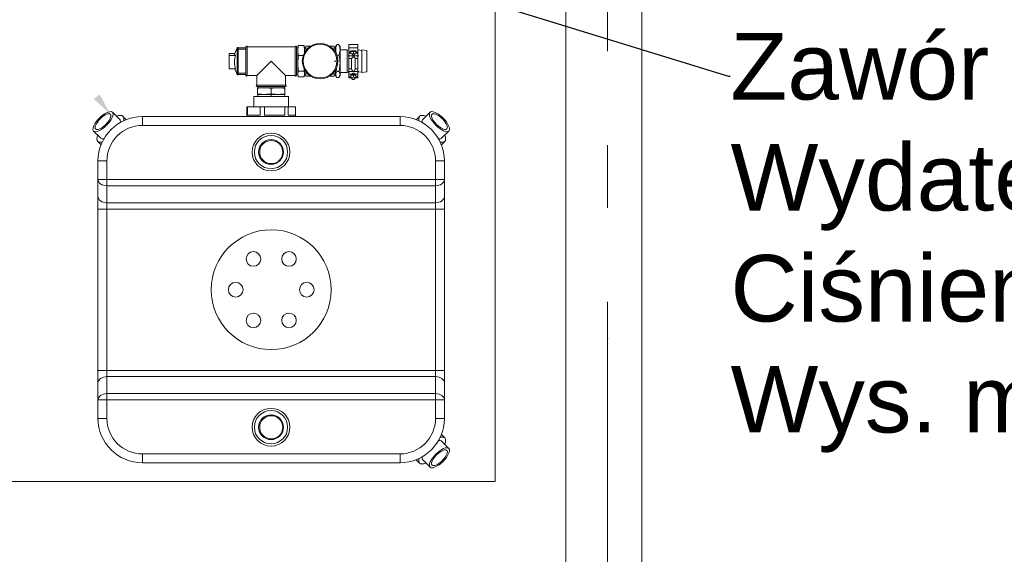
# Model space of a CAD drawing. Header units: millimetres. Extents: x 11681 to 15516, y 25095 to 29743.
# Tile 88 of 96: x 13242 to 13464, y 27684 to 27805. Entities that reach past the tile are written whole.
import ezdxf
from ezdxf import colors
from ezdxf.entities.mleader import LeaderData, LeaderLine
from ezdxf.math import Vec2, Vec3

# ---------------------------------------------------------------- set-up
doc = ezdxf.new("R2010")
doc.units = ezdxf.units.MM
for name, pattern in [('DASHDOT', [25.4, 12.7, -6.35, 0, -6.35]), ('Przerywana', [48, 24, -24]), ('Przerywana podwójnie', [109.361107, 52.916665, -21.166666, 14.111111, -21.166666])]:
    doc.linetypes.add(name, pattern=pattern)
for name, color, linetype, lineweight, true_color in [('00 - nowa technologia myjni_Nr_pióra__246', 7, 'Continuous', 20, 0x1db3b3), ('00 - nowa technologia myjni_Nr_pióra__95', 7, 'Continuous', 20, 0x7c7c7c), ('103-Z Zakres opracowania_Nr_pióra__95', 7, 'Continuous', 140, 0x7c7c7c), ('410-K Osie główne_Nr_pióra__95', 7, 'Continuous', 0, 0x7c7c7c), ('420-K Ściany_Nr_pióra__95', 7, 'Continuous', 13, 0x7c7c7c), ('Nowe_460 - Stropy_Nr_pióra__95', 7, 'Continuous', 13, 0x7c7c7c)]:
    doc.layers.add(name, color=color, linetype=linetype, lineweight=lineweight, true_color=true_color)
doc.layers.add('201-A Ppoż_Nr_pióra__31', color=1, linetype='Continuous', lineweight=30)
doc.layers.add('XREF', color=8, linetype='Continuous', lineweight=9)
doc.styles.get("Standard").update_dxf_attribs({"font": 'arial.ttf'})
doc.linetypes.add('PPOZ REI 60', pattern='A,0,[1,A.01 RZUT PARTERU1.Shx,S=1.984127,R=0,X=0,Y=0],-400,0', length=400)

# ---------------------------------------------------------------- blocks, each defined once
blk = doc.blocks.new('parter 2025.10.15')
at = {"layer": '00 - nowa technologia myjni_Nr_pióra__246', "linetype": 'Continuous', "lineweight": 5}
blk.add_hatch(color=8, dxfattribs=at).paths.add_polyline_path([(977.7, 2396.99), (976.38, 2395.97), (980.11, 2392.53)])
at = {"layer": '00 - nowa technologia myjni_Nr_pióra__95', "color": 8, "linetype": 'Continuous', "lineweight": 5}
for p, q in [((1008.03, 2406.04), (1008.63, 2407.53)), ((1008.63, 2407.53), (1008.63, 2401.65)), ((1008.86, 2407.48), (1008.86, 2401.7)), ((1010.62, 2407.48), (1008.86, 2407.48)), ((1010.62, 2407.34), (1010.62, 2407.73)), ((1010.62, 2401.27), (1010.62, 2407.34)), ((1010.94, 2407.34), (1010.94, 2407.73)), ((1010.94, 2407.73), (1016.32, 2407.73)), ((1010.94, 2401.27), (1010.94, 2407.34)), ((1016.32, 2407.73), (1021.7, 2407.73)), ((1021.7, 2407.34), (1021.7, 2407.73)), ((1021.7, 2401.27), (1021.7, 2407.34)), ((1022.02, 2407.34), (1022.02, 2407.73)), ((1022.02, 2407.52), (1022.32, 2407.53)), ((1022.02, 2401.27), (1022.02, 2407.34)), ((1022.32, 2407.6), (1022.38, 2407.82)), ((1022.32, 2406.91), (1022.32, 2407.6)), ((1022.45, 2408.04), (1023.69, 2408.04)), ((1023.82, 2407.6), (1023.76, 2407.82)), ((1023.82, 2406.91), (1023.82, 2407.6)), ((1024.12, 2407.52), (1023.82, 2407.53)), ((1024.12, 2407.9), (1024.12, 2406.9)), ((1025.21, 2407.9), (1024.12, 2407.9)), ((1030.52, 2407.9), (1029.43, 2407.9)), ((1030.52, 2407.9), (1030.52, 2406.9)), ((1030.82, 2407.48), (1030.52, 2407.48)), ((1030.82, 2407.73), (1030.96, 2407.98)), ((1030.82, 2407.73), (1030.82, 2406.44)), ((1031.12, 2408.21), (1031.52, 2408.21)), ((1031.82, 2407.73), (1031.67, 2407.98)), ((1031.82, 2407.73), (1031.82, 2405.59)), ((1033.82, 2408.25), (1033.82, 2407.47)), ((1035.82, 2408.25), (1033.82, 2408.25)), ((1035.82, 2407.47), (1033.82, 2407.47)), ((1033.82, 2407.47), (1033.82, 2406.56)), ((1035.82, 2408.25), (1035.82, 2407.42)), ((1035.82, 2407.47), (1035.82, 2406.56)), ((1006.82, 2405.77), (1006.82, 2406.24)), ((1008.11, 2406.24), (1006.82, 2406.24)), ((1006.82, 2402.76), (1006.82, 2405.77)), ((1008.28, 2405.77), (1006.82, 2405.77)), ((1008.99, 2407.18), (1010.62, 2407.18)), ((1022.32, 2404.02), (1022.32, 2406.91)), ((1022.45, 2405.79), (1023.53, 2405.79)), ((1023.82, 2406.44), (1023.82, 2406.91)), ((1031.1, 2405.8), (1031.12, 2405.85)), ((1031.12, 2405.85), (1031.52, 2405.85)), ((1033.42, 2407.05), (1031.82, 2407.05)), ((1031.82, 2405.59), (1031.82, 2401.27)), ((1033.42, 2407.05), (1033.42, 2405.36)), ((1033.82, 2406.99), (1033.42, 2407.05)), ((1033.42, 2405.36), (1033.42, 2401.95)), ((1034.27, 2406.56), (1033.82, 2406.56)), ((1033.82, 2406.56), (1033.82, 2406.38)), ((1033.82, 2406.29), (1033.82, 2406.38)), ((1034.27, 2406.38), (1033.82, 2406.38)), ((1034.27, 2406.29), (1033.82, 2406.29)), ((1033.82, 2406.29), (1033.82, 2405.09)), ((1033.82, 2405.09), (1033.82, 2402.74)), ((1034.42, 2405.09), (1033.82, 2405.09)), ((1034.82, 2406.85), (1034.27, 2406.8)), ((1034.27, 2406.8), (1034.27, 2406.7)), ((1034.27, 2406.21), (1034.27, 2406.7)), ((1034.27, 2406.7), (1034.82, 2406.65)), ((1034.27, 2406.21), (1034.82, 2406.16)), ((1034.42, 2402.66), (1034.42, 2405.1)), ((1034.74, 2405.5), (1034.9, 2405.5)), ((1035.37, 2406.8), (1034.82, 2406.85)), ((1034.82, 2406.65), (1035.37, 2406.7)), ((1034.82, 2406.16), (1034.82, 2406.65)), ((1034.82, 2406.16), (1035.37, 2406.21)), ((1035.22, 2402.66), (1035.22, 2405.1)), ((1035.82, 2405.09), (1035.22, 2405.09)), ((1035.37, 2406.7), (1035.37, 2406.8)), ((1035.37, 2406.21), (1035.37, 2406.7)), ((1035.82, 2406.56), (1035.37, 2406.56)), ((1035.82, 2406.38), (1035.37, 2406.38)), ((1035.82, 2406.29), (1035.37, 2406.29)), ((1036.72, 2406.9), (1035.82, 2407.02)), ((1035.82, 2406.56), (1035.82, 2406.38)), ((1035.82, 2406.29), (1035.82, 2406.38)), ((1035.82, 2406.29), (1035.82, 2405.09)), ((1035.82, 2405.09), (1035.82, 2402.73)), ((1036.72, 2407.05), (1036.72, 2405.36)), ((1037.82, 2406.9), (1036.72, 2407.05)), ((1036.72, 2405.36), (1036.72, 2401.95)), ((1037.82, 2406.9), (1037.82, 2405.31)), ((1037.82, 2405.31), (1037.82, 2402.11)), ((1016.32, 2404.5), (1013.09, 2401.27)), ((1016.32, 2404.5), (1017.87, 2402.95)), ((1017.87, 2402.95), (1019.55, 2401.27)), ((1022.32, 2402.61), (1022.32, 2404.02)), ((1008.28, 2402.76), (1006.82, 2402.76)), ((1008.11, 2402.76), (1008.63, 2401.47)), ((1008.63, 2401.65), (1008.63, 2401.47)), ((1008.86, 2401.7), (1008.86, 2401.52)), ((1010.62, 2401.52), (1008.86, 2401.52)), ((1008.99, 2401.82), (1010.62, 2401.82)), ((1010.94, 2401.27), (1013.09, 2401.27)), ((1013.09, 2399.12), (1013.09, 2401.27)), ((1019.55, 2399.12), (1019.55, 2401.27)), ((1019.55, 2401.27), (1021.7, 2401.27)), ((1022.02, 2401.48), (1022.32, 2401.47)), ((1022.32, 2401.61), (1022.32, 2402.61)), ((1022.32, 2401.4), (1022.32, 2401.61)), ((1022.32, 2401.4), (1022.38, 2401.18)), ((1022.43, 2402.35), (1022.45, 2402.25)), ((1022.45, 2402.25), (1023.69, 2402.25)), ((1022.45, 2400.96), (1023.69, 2400.96)), ((1023.7, 2402.35), (1023.69, 2402.25)), ((1023.82, 2401.4), (1023.76, 2401.18)), ((1023.82, 2401.61), (1023.82, 2402.56)), ((1023.82, 2401.4), (1023.82, 2401.61)), ((1024.12, 2401.48), (1023.82, 2401.47)), ((1024.12, 2402.1), (1024.12, 2401.1)), ((1025.21, 2401.1), (1024.12, 2401.1)), ((1030.52, 2401.1), (1029.43, 2401.1)), ((1030.52, 2402.1), (1030.52, 2401.1)), ((1030.82, 2401.52), (1030.52, 2401.52)), ((1030.82, 2402.56), (1030.82, 2401.27)), ((1030.82, 2401.27), (1030.96, 2401.02)), ((1031.12, 2402.15), (1031.52, 2402.15)), ((1031.12, 2400.79), (1031.52, 2400.79)), ((1031.82, 2401.27), (1031.67, 2401.02)), ((1033.42, 2401.95), (1031.82, 2401.95)), ((1033.82, 2402.01), (1033.42, 2401.95)), ((1033.82, 2402.74), (1033.82, 2401.54)), ((1034.42, 2402.74), (1033.82, 2402.74)), ((1033.82, 2401.54), (1033.82, 2400.93)), ((1034.47, 2401.54), (1033.82, 2401.54)), ((1033.82, 2400.93), (1033.82, 2400.75)), ((1033.82, 2400.93), (1034.27, 2400.93)), ((1034.47, 2400.75), (1033.82, 2400.75)), ((1034.27, 2401.51), (1034.27, 2401.41)), ((1034.27, 2401.36), (1034.27, 2401.41)), ((1034.54, 2401.34), (1034.27, 2401.36)), ((1034.27, 2400.87), (1034.27, 2401.36)), ((1034.82, 2400.82), (1034.27, 2400.87)), ((1034.47, 2401.55), (1034.47, 2401.51)), ((1034.47, 2400.85), (1034.47, 2400.47)), ((1034.82, 2401.32), (1034.54, 2401.34)), ((1035.09, 2401.34), (1034.82, 2401.32)), ((1034.82, 2400.82), (1034.82, 2401.32)), ((1035.37, 2400.87), (1034.82, 2400.82)), ((1035.37, 2401.36), (1035.09, 2401.34)), ((1035.17, 2401.55), (1035.17, 2401.51)), ((1035.82, 2401.54), (1035.17, 2401.54)), ((1035.17, 2400.85), (1035.17, 2400.47)), ((1035.82, 2400.75), (1035.17, 2400.75)), ((1035.82, 2402.74), (1035.22, 2402.74)), ((1035.37, 2401.51), (1035.37, 2401.41)), ((1035.37, 2401.46), (1035.37, 2401.41)), ((1035.37, 2401.41), (1035.37, 2401.36)), ((1035.37, 2400.87), (1035.37, 2401.36)), ((1035.37, 2400.93), (1035.82, 2400.93)), ((1035.82, 2402.74), (1035.82, 2401.54)), ((1036.72, 2402.11), (1035.82, 2401.98)), ((1035.82, 2401.54), (1035.82, 2400.93)), ((1035.82, 2400.93), (1035.82, 2400.75)), ((1037.82, 2402.11), (1036.72, 2401.95)), ((1017.87, 2399.12), (1013.09, 2399.12)), ((1017.87, 2398.8), (1013.09, 2398.8)), ((1013.6, 2398.5), (1013.22, 2398.5)), ((1013.22, 2398.38), (1013.22, 2398.5)), ((1013.3, 2398.8), (1013.29, 2398.5)), ((1014.77, 2398.5), (1013.6, 2398.5)), ((1017.87, 2398.5), (1014.77, 2398.5)), ((1019.55, 2399.12), (1017.87, 2399.12)), ((1019.55, 2398.8), (1017.87, 2398.8)), ((1019.42, 2398.5), (1017.87, 2398.5)), ((1019.34, 2398.8), (1019.35, 2398.5)), ((1019.42, 2398.5), (1019.42, 2398.37)), ((1034.52, 2400.42), (1034.47, 2400.47)), ((1035.12, 2400.42), (1035.16, 2400.47)), ((1012.42, 2396.5), (1016.92, 2396.5)), ((1012.42, 2396.5), (1012.42, 2394.2)), ((1013.22, 2398.38), (1013.22, 2398.37)), ((1013.22, 2397.13), (1013.22, 2398.37)), ((1013.22, 2397.12), (1013.22, 2397.13)), ((1013.22, 2397), (1013.22, 2397.12)), ((1013.6, 2397), (1013.22, 2397)), ((1013.31, 2396.5), (1013.29, 2397)), ((1014.77, 2397), (1013.6, 2397)), ((1017.87, 2397), (1014.77, 2397)), ((1016.32, 2397.13), (1016.32, 2398.37)), ((1016.92, 2396.5), (1020.22, 2396.5)), ((1019.42, 2397), (1017.87, 2397)), ((1019.33, 2396.5), (1019.35, 2397)), ((1019.42, 2397.13), (1019.42, 2398.37)), ((1019.42, 2397.13), (1019.42, 2397)), ((1020.22, 2396.5), (1020.22, 2394.2)), ((1010.83, 2394.2), (1010.99, 2394.2)), ((1010.83, 2392.3), (1010.83, 2394.2)), ((1013.86, 2394.2), (1010.99, 2394.2)), ((1010.99, 2392.3), (1010.99, 2394.2)), ((1013.86, 2394.2), (1014.83, 2394.2)), ((1013.86, 2392.3), (1013.86, 2394.2)), ((1014.83, 2394.2), (1019.35, 2394.2)), ((1014.83, 2392.3), (1014.83, 2394.2)), ((1019.35, 2394.2), (1020.16, 2394.2)), ((1019.35, 2392.3), (1019.35, 2394.2)), ((1020.16, 2394.2), (1021.81, 2394.2)), ((1020.16, 2392.3), (1020.16, 2394.2)), ((1021.81, 2392.3), (1021.81, 2394.2)), ((982.21, 2391.36), (980.57, 2392.99)), ((983.67, 2391.31), (982.91, 2392.06)), ((987.32, 2390), (987.32, 2392)), ((987.32, 2392), (1045.32, 2392)), ((1010.83, 2392.3), (1010.82, 2392.3)), ((1010.82, 2392.3), (1010.82, 2392)), ((1013.86, 2392.3), (1010.99, 2392.3)), ((1017.17, 2392.3), (1014.83, 2392.3)), ((1019.35, 2392.3), (1017.17, 2392.3)), ((1021.82, 2392.3), (1020.16, 2392.3)), ((1021.82, 2392.3), (1021.82, 2392)), ((1045.32, 2390), (1045.32, 2392)), ((1048.97, 2391.31), (1049.73, 2392.06)), ((1050.43, 2391.36), (1052.07, 2392.99)), ((987.32, 2390), (1045.32, 2390)), ((977.96, 2387.11), (976.33, 2388.75)), ((1054.68, 2387.11), (1056.31, 2388.75)), ((978.01, 2385.65), (977.26, 2386.41)), ((1054.49, 2385.99), (1054.49, 2385.99)), ((1054.63, 2385.65), (1055.38, 2386.41)), ((979.32, 2382), (977.32, 2382)), ((977.32, 2377.83), (977.32, 2382)), ((979.32, 2377.83), (979.32, 2382)), ((1053.32, 2382), (1053.32, 2377.83)), ((1053.32, 2382), (1055.32, 2382)), ((1055.32, 2382), (1055.32, 2377.83)), ((1055.32, 2382), (1055.32, 2324)), ((1055.32, 2382), (1055.32, 2324)), ((1055.32, 2382), (1055.32, 2324)), ((1055.32, 2382), (1055.32, 2324)), ((979.32, 2377.83), (977.32, 2377.83)), ((977.32, 2374), (977.32, 2377.83)), ((979.32, 2377.83), (1053.32, 2377.83)), ((979.32, 2376.41), (979.32, 2377.83)), ((979.32, 2376.41), (1053.32, 2376.41)), ((979.32, 2372.59), (979.32, 2376.41)), ((1053.32, 2376.41), (1053.32, 2377.83)), ((1053.32, 2377.83), (1055.32, 2377.83)), ((1053.32, 2376.41), (1053.32, 2372.59)), ((1055.32, 2377.83), (1055.32, 2377.83)), ((1055.32, 2377.83), (1055.32, 2374)), ((977.32, 2374), (977.32, 2371.17)), ((979.32, 2372.59), (1053.32, 2372.59)), ((979.32, 2372.59), (979.32, 2371.17)), ((1053.32, 2371.17), (1053.32, 2372.59)), ((1055.32, 2371.17), (1055.32, 2374)), ((977.32, 2334.83), (977.32, 2371.17)), ((979.32, 2371.17), (977.32, 2371.17)), ((979.32, 2371.17), (1053.32, 2371.17)), ((979.32, 2334.83), (979.32, 2371.17)), ((1053.32, 2371.17), (1053.32, 2334.83)), ((1053.32, 2371.17), (1055.32, 2371.17)), ((1055.32, 2371.17), (1055.32, 2334.83)), ((977.32, 2334.83), (977.32, 2332)), ((979.32, 2334.83), (977.32, 2334.83)), ((979.32, 2334.83), (1053.32, 2334.83)), ((979.32, 2334.83), (979.32, 2333.41)), ((1053.32, 2333.41), (1053.32, 2334.83)), ((1053.32, 2334.83), (1055.32, 2334.83)), ((1055.32, 2332), (1055.32, 2334.83)), ((977.32, 2328.17), (977.32, 2332)), ((979.32, 2333.41), (1053.32, 2333.41)), ((979.32, 2329.59), (979.32, 2333.41)), ((1053.32, 2333.41), (1053.32, 2329.59)), ((1055.32, 2332), (1055.32, 2328.17)), ((977.32, 2324), (977.32, 2328.17)), ((979.32, 2328.17), (977.32, 2328.17)), ((979.32, 2328.17), (979.32, 2329.59)), ((979.32, 2329.59), (1053.32, 2329.59)), ((979.32, 2328.17), (1053.32, 2328.17)), ((979.32, 2324), (979.32, 2328.17)), ((1053.32, 2328.17), (1053.32, 2329.59)), ((1053.32, 2328.17), (1053.32, 2324)), ((1053.32, 2328.17), (1055.32, 2328.17)), ((1055.32, 2328.17), (1055.32, 2324)), ((1055.32, 2328.17), (1055.32, 2328.17)), ((979.32, 2324), (977.32, 2324)), ((1053.32, 2324), (1055.32, 2324)), ((1054.63, 2320.35), (1055.38, 2319.59)), ((1054.68, 2318.89), (1056.31, 2317.25)), ((1045.32, 2316), (987.32, 2316)), ((987.32, 2316), (987.32, 2314)), ((1045.32, 2316), (1045.32, 2314)), ((1048.97, 2314.69), (1049.73, 2313.94)), ((1050.43, 2314.64), (1052.07, 2313.01)), ((1045.32, 2314), (987.32, 2314)), ((1045.32, 2314), (987.32, 2314)), ((1045.32, 2314), (987.32, 2314)), ((1045.32, 2314), (987.32, 2314)), ((1045.32, 2314), (987.32, 2314))]:
    blk.add_line(p, q, dxfattribs=at)
at = {"layer": '00 - nowa technologia myjni_Nr_pióra__95', "color": 8, "linetype": 'DASHDOT', "lineweight": 5}
for p, q in [((1036.02, 2405.69), (1033.62, 2405.69)), ((1030.85, 2404.5), (1030.49, 2404.5)), ((1036.02, 2402.14), (1033.62, 2402.14)), ((1016.32, 2396.44), (1016.32, 2397.19))]:
    blk.add_line(p, q, dxfattribs=at)
at = {"layer": '00 - nowa technologia myjni_Nr_pióra__95', "color": 8, "linetype": 'Continuous', "lineweight": 5}
for points in [[(1022.45, 2408.04), (1022.39, 2407.74), (1022.35, 2407.47), (1022.34, 2407.32), (1022.33, 2407.19), (1022.32, 2407.05), (1022.32, 2406.91)], [(1023.82, 2406.91), (1023.82, 2407.02), (1023.8, 2407.29), (1023.77, 2407.57), (1023.74, 2407.8), (1023.69, 2408.04)], [(1031.12, 2405.85), (1031.04, 2406.03), (1030.98, 2406.2), (1030.93, 2406.36), (1030.88, 2406.56), (1030.85, 2406.75), (1030.83, 2406.94), (1030.83, 2407.1), (1030.84, 2407.27), (1030.86, 2407.43), (1030.9, 2407.6), (1030.95, 2407.78), (1031.02, 2407.97), (1031.1, 2408.17), (1031.12, 2408.21)], [(1031.12, 2408.21), (1031.03, 2408.09), (1030.96, 2407.98)], [(1031.52, 2405.85), (1031.59, 2406.03), (1031.66, 2406.2), (1031.71, 2406.36), (1031.76, 2406.56), (1031.79, 2406.75), (1031.81, 2406.94), (1031.81, 2407.1), (1031.8, 2407.27), (1031.77, 2407.43), (1031.74, 2407.6), (1031.69, 2407.78), (1031.62, 2407.97), (1031.54, 2408.17), (1031.52, 2408.21)], [(1031.52, 2408.21), (1031.6, 2408.09), (1031.67, 2407.98)], [(1008.28, 2405.77), (1008.17, 2405.83), (1008.1, 2405.88), (1008.06, 2405.92), (1008.04, 2405.95), (1008.02, 2405.98), (1008.02, 2406.01)], [(1008.02, 2404.27), (1008.02, 2404.44), (1008.04, 2404.62), (1008.06, 2404.8), (1008.09, 2404.98), (1008.13, 2405.19), (1008.19, 2405.46), (1008.28, 2405.77)], [(1022.32, 2406.91), (1022.32, 2406.8), (1022.33, 2406.54), (1022.37, 2406.25), (1022.4, 2406.03), (1022.45, 2405.79)], [(1022.45, 2405.79), (1022.39, 2405.32), (1022.35, 2404.89), (1022.34, 2404.67), (1022.33, 2404.45), (1022.32, 2404.24), (1022.32, 2404.02)], [(1031.55, 2405.75), (1031.62, 2405.46), (1031.69, 2405.17), (1031.74, 2404.9), (1031.77, 2404.66), (1031.79, 2404.43), (1031.81, 2404.2), (1031.81, 2403.97), (1031.8, 2403.74), (1031.79, 2403.5), (1031.76, 2403.25), (1031.72, 2403), (1031.67, 2402.73), (1031.6, 2402.45), (1031.52, 2402.15)], [(1034.74, 2405.5), (1034.53, 2405.25), (1034.46, 2405.18), (1034.44, 2405.14), (1034.42, 2405.12), (1034.42, 2405.1)], [(1034.47, 2406.19), (1034.48, 2406.16), (1034.5, 2406.13), (1034.54, 2406.06), (1034.59, 2406), (1034.62, 2405.96), (1034.66, 2405.92), (1034.71, 2405.88), (1034.73, 2405.87), (1034.76, 2405.86), (1034.79, 2405.85), (1034.82, 2405.85)], [(1035.16, 2406.19), (1035.15, 2406.16), (1035.14, 2406.13), (1035.1, 2406.06), (1035.05, 2406), (1035.01, 2405.96), (1034.97, 2405.92), (1034.93, 2405.88), (1034.9, 2405.87), (1034.88, 2405.86), (1034.85, 2405.85), (1034.82, 2405.85)], [(1034.9, 2405.5), (1035.11, 2405.25), (1035.18, 2405.18), (1035.2, 2405.14), (1035.22, 2405.12), (1035.22, 2405.1)], [(1008.28, 2402.76), (1008.22, 2402.96), (1008.17, 2403.14), (1008.1, 2403.45), (1008.06, 2403.69), (1008.04, 2403.91), (1008.02, 2404.09), (1008.02, 2404.27)], [(1022.32, 2404.02), (1022.32, 2403.85), (1022.33, 2403.43), (1022.37, 2402.98), (1022.4, 2402.68), (1022.43, 2402.35)], [(1022.45, 2402.25), (1022.39, 2402.08), (1022.35, 2401.93), (1022.33, 2401.76), (1022.32, 2401.61)], [(1022.32, 2401.61), (1022.32, 2401.55), (1022.33, 2401.39), (1022.37, 2401.23), (1022.38, 2401.18)], [(1023.82, 2401.61), (1023.82, 2401.67), (1023.8, 2401.83), (1023.77, 2401.99), (1023.74, 2402.12), (1023.69, 2402.25)], [(1023.76, 2401.18), (1023.79, 2401.29), (1023.81, 2401.45), (1023.82, 2401.61)], [(1030.96, 2401.02), (1030.93, 2401.08), (1030.88, 2401.2), (1030.85, 2401.31), (1030.83, 2401.41), (1030.83, 2401.51), (1030.84, 2401.6), (1030.86, 2401.7), (1030.9, 2401.8), (1030.95, 2401.9), (1031.02, 2402.01), (1031.12, 2402.15)], [(1031.12, 2400.79), (1031.03, 2400.91), (1030.96, 2401.02)], [(1031.67, 2401.02), (1031.71, 2401.08), (1031.76, 2401.2), (1031.79, 2401.31), (1031.81, 2401.41), (1031.81, 2401.51), (1031.8, 2401.6), (1031.77, 2401.7), (1031.74, 2401.8), (1031.69, 2401.9), (1031.62, 2402.01), (1031.52, 2402.15)], [(1031.52, 2400.79), (1031.6, 2400.91), (1031.67, 2401.02)], [(1034.74, 2402.14), (1034.66, 2402.24), (1034.59, 2402.33), (1034.53, 2402.43), (1034.47, 2402.52), (1034.45, 2402.57), (1034.43, 2402.6), (1034.42, 2402.63), (1034.42, 2402.66)], [(1034.82, 2401.81), (1034.79, 2401.81), (1034.76, 2401.8), (1034.73, 2401.79), (1034.7, 2401.78), (1034.67, 2401.75), (1034.61, 2401.71), (1034.55, 2401.65), (1034.51, 2401.61), (1034.48, 2401.57), (1034.47, 2401.55), (1034.47, 2401.55)], [(1034.82, 2401.81), (1034.85, 2401.81), (1034.88, 2401.8), (1034.91, 2401.79), (1034.94, 2401.78), (1034.97, 2401.75), (1035.03, 2401.71), (1035.08, 2401.65), (1035.13, 2401.61), (1035.16, 2401.57), (1035.17, 2401.55), (1035.17, 2401.55)], [(1034.9, 2402.14), (1034.97, 2402.24), (1035.05, 2402.33), (1035.11, 2402.43), (1035.17, 2402.52), (1035.19, 2402.57), (1035.2, 2402.6), (1035.21, 2402.63), (1035.22, 2402.66)], [(1014.77, 2398.5), (1014.62, 2398.5), (1014.25, 2398.48), (1013.86, 2398.45), (1013.55, 2398.42), (1013.22, 2398.37)], [(1016.32, 2398.37), (1015.91, 2398.43), (1015.53, 2398.47), (1015.33, 2398.48), (1015.14, 2398.49), (1014.96, 2398.5), (1014.77, 2398.5)], [(1017.87, 2398.5), (1017.72, 2398.5), (1017.35, 2398.48), (1016.96, 2398.45), (1016.65, 2398.42), (1016.32, 2398.37)], [(1019.42, 2398.37), (1019.01, 2398.43), (1018.63, 2398.47), (1018.43, 2398.48), (1018.24, 2398.49), (1018.06, 2398.5), (1017.87, 2398.5)], [(1013.22, 2397.13), (1013.63, 2397.07), (1014.01, 2397.03), (1014.2, 2397.02), (1014.39, 2397.01), (1014.58, 2397), (1014.77, 2397)], [(1014.77, 2397), (1014.92, 2397), (1015.29, 2397.02), (1015.68, 2397.05), (1015.99, 2397.08), (1016.32, 2397.13)], [(1016.32, 2397.13), (1016.73, 2397.07), (1017.11, 2397.03), (1017.3, 2397.02), (1017.49, 2397.01), (1017.68, 2397), (1017.87, 2397)], [(1017.87, 2397), (1018.02, 2397), (1018.39, 2397.02), (1018.78, 2397.05), (1019.09, 2397.08), (1019.42, 2397.13)]]:
    blk.add_lwpolyline(points, dxfattribs=at)
for centre, radius in [((1027.32, 2404.5), 4), ((1027.32, 2404.5), 3.8), ((1016.27, 2384.02), 4.25), ((1016.27, 2384.02), 3.75), ((1016.27, 2384.02), 2.8), ((1016.32, 2384), 2.6), ((1016.32, 2353), 13.5), ((1012.32, 2359.93), 1.65), ((1020.32, 2359.93), 1.65), ((1008.32, 2353), 1.65), ((1024.32, 2353), 1.65), ((1012.32, 2346.07), 1.65), ((1020.32, 2346.07), 1.65), ((1016.27, 2322.02), 4.25), ((1016.27, 2322.02), 3.75), ((1016.27, 2322.02), 2.8), ((1016.32, 2322), 2.6)]:
    blk.add_circle(centre, radius, dxfattribs=at)
for centre, radius, start, end in [((1008.74, 2407.48), 0.12, 0, 157.8228), ((1010.78, 2407.73), 0.16, 0, 180), ((1021.86, 2407.73), 0.16, 0, 180), ((1024.68, 2407.2), 2.38, 159.4565, 164.8434), ((1021.46, 2407.2), 2.38, 15.1566, 20.5435), ((1008.12, 2406.01), 0.0966, 157.1682, 179.539), ((1019.09, 2406.92), 4.73, 353.4666, 359.9386), ((1022.56, 2403.24), 9.33, 15.653, 16.2897), ((1008.74, 2401.52), 0.12, 202.1772, 0), ((1010.78, 2401.27), 0.16, 180, 0), ((1021.86, 2401.27), 0.16, 180, 0), ((1024.68, 2401.8), 2.38, 195.1566, 200.5435), ((1021.46, 2401.8), 2.38, 339.4565, 344.8434), ((1007.94, 2404.4), 15.9, 352.5748, 353.8636), ((1038.91, 2404.44), 8.13, 191.4993, 196.4271), ((1013.09, 2398.96), 0.16, 90, 270), ((1019.55, 2398.96), 0.16, 270, 90), ((987.32, 2382), 10, 90, 180), ((1045.32, 2382), 10, 0, 90), ((987.32, 2382), 8, 90, 180), ((1045.32, 2382), 8, 0, 90), ((987.32, 2324), 10, 180, 270), ((987.32, 2324), 8, 180, 270), ((1045.32, 2324), 8, 270, 0), ((1045.32, 2324), 10, 270, 0)]:
    blk.add_arc(centre, radius, start, end, dxfattribs=at)
for centre, major_axis, ratio, start_param, end_param in [((1034.82, 2405.56), (-0.4, 0), 0.154199, 1.365595, 1.775998), ((1034.82, 2401.51), (0.55, 0), 0.154199, 2.917149, 3.141593), ((1034.82, 2401.51), (0.55, 0), 0.154199, 3.141593, 6.283185), ((1034.82, 2401.41), (0.55, 0), 0.154199, 3.141593, 6.283185), ((1034.82, 2401.51), (0.35, 0), 0.154199, 3.1416, 6.283178), ((1034.82, 2402.2), (-0.4, 0), 0.154199, 1.365595, 1.775998), ((1034.82, 2401.51), (0.55, 0), 0.154199, 0, 0.224444), ((1034.82, 2400.47), (-0.35, 0), 0.154199, 0.156709, 2.984883), ((1034.82, 2400.47), (-0.35, 0), 0.154199, 0, 0.156709), ((1034.82, 2400.43), (-0.3, 0), 0.154199, 0.156709, 2.984883), ((1034.82, 2400.47), (-0.35, 0), 0.154199, 2.984883, 3.141593), ((978.45, 2390.87), (2.12, 2.12), 0.382683, 0, 3.141593), ((978.45, 2390.87), (2.12, 2.12), 0.382683, 3.141593, 6.283185), ((978.45, 2390.87), (1.66, 1.66), 0.382683, 6.283179, 9.290268), ((978.45, 2390.87), (1.66, 1.66), 0.382683, 3.141586, 6.283179), ((980.08, 2389.24), (2.83, 2.83), 0.382683, 0, 0.722734), ((980.08, 2389.24), (2.83, 2.83), 0.382683, 5.71806, 6.283185), ((1052.55, 2389.24), (2.83, -2.83), 0.382683, 3.141593, 3.705798), ((1052.55, 2389.24), (2.83, -2.83), 0.382683, 2.418859, 3.141593), ((1054.19, 2390.87), (2.12, -2.12), 0.382683, 3.141593, 6.283185), ((1054.19, 2390.87), (2.12, -2.12), 0.382683, 0, 3.141593), ((1054.19, 2390.87), (1.66, -1.66), 0.382683, 3.141586, 6.283179), ((1054.19, 2390.87), (1.66, -1.66), 0.382683, 3.007082, 3.141586), ((1054.19, 2390.87), (1.66, -1.66), 0.382683, 6.283179, 9.290268), ((980.08, 2389.24), (2.12, 2.12), 0.382683, 5.758746, 6.283185), ((1052.55, 2389.24), (2.12, -2.12), 0.382683, 3.141593, 3.666053), ((978.45, 2390.87), (1.66, 1.66), 0.382683, 3.007082, 3.141586), ((980.08, 2389.24), (2.83, 2.83), 0.382683, 2.418859, 3.141593), ((1052.55, 2389.24), (2.83, -2.83), 0.382683, 0, 0.722734), ((980.08, 2389.24), (2.83, 2.83), 0.382683, 3.141593, 3.706718), ((980.08, 2389.24), (2.12, 2.12), 0.382683, 3.141593, 3.666031), ((1052.55, 2389.24), (2.12, -2.12), 0.382683, 5.758709, 6.283185), ((1052.55, 2389.24), (2.83, -2.83), 0.382683, 5.718959, 6.283185), ((979.32, 2377.83), (2, 0), 0.707107, 3.141593, 4.712389), ((1053.32, 2377.83), (-2, 0), 0.707107, 1.570796, 3.141593), ((979.32, 2374), (2, 0), 0.707107, 3.141593, 4.712389), ((1053.32, 2374), (-2, 0), 0.707107, 1.570796, 3.141593), ((979.32, 2332), (2, 0), 0.707107, 1.570796, 3.141593), ((1053.32, 2332), (-2, 0), 0.707107, 3.141593, 4.712389), ((979.32, 2328.17), (2, 0), 0.707107, 1.570796, 3.141593), ((1053.32, 2328.17), (-2, 0), 0.707107, 3.141593, 4.712389), ((1052.55, 2316.77), (-2.12, -2.12), 0.382683, 3.141593, 3.666182), ((1052.55, 2316.77), (-2.83, -2.83), 0.382683, 3.141593, 3.706722), ((1052.55, 2316.77), (-2.83, -2.83), 0.382683, 2.418859, 3.141593), ((1054.19, 2315.13), (-2.12, -2.12), 0.382683, 3.141593, 6.283185), ((1054.19, 2315.13), (-2.12, -2.12), 0.382683, 0, 3.141593), ((1054.19, 2315.13), (-1.66, -1.66), 0.382683, 3.141586, 6.283179), ((1054.19, 2315.13), (-1.66, -1.66), 0.382683, 6.283179, 9.290268), ((1054.19, 2315.13), (-1.66, -1.66), 0.382683, 3.007082, 3.141586), ((1052.55, 2316.77), (-2.83, -2.83), 0.382683, 5.718056, 6.283185), ((1052.55, 2316.77), (-2.12, -2.12), 0.382683, 5.758686, 6.283185), ((1052.55, 2316.77), (-2.83, -2.83), 0.382683, 0, 0.722734)]:
    blk.add_ellipse(centre, major_axis=major_axis, ratio=ratio, start_param=start_param, end_param=end_param, dxfattribs=at)
at = {"layer": '103-Z Zakres opracowania_Nr_pióra__95', "color": 8, "linetype": 'Przerywana', "lineweight": 5}
blk.add_lwpolyline([(-45.53, 3079.65), (654.37, 3079.65), (654.37, 2747.81), (1099.75, 2747.81), (1099.75, 2276.77), (655.29, 2276.77), (655.29, -103.95), (-45.53, -103.95)], close=True, dxfattribs=at)
at = {"layer": '201-A Ppoż_Nr_pióra__31', "color": 8, "linetype": 'PPOZ REI 60', "lineweight": 5}
blk.add_line((1082.63, 2729.08), (1082.63, 2288.49), dxfattribs=at)
at = {"layer": '410-K Osie główne_Nr_pióra__95', "color": 8, "linetype": 'Przerywana podwójnie', "lineweight": 5}
for p, q in [((1092.06, 2678.38), (1092.06, 2342.05)), ((1092.06, 2342.05), (1092.06, 2242.05))]:
    blk.add_line(p, q, dxfattribs=at)
blk.add_point((1092.06, 2342.05), dxfattribs=at)
blk.add_point((1092.06, 2342.05), dxfattribs=at)
at = {"layer": '420-K Ściany_Nr_pióra__95', "color": 8, "linetype": 'Continuous', "lineweight": 5, "flags": 128}
for points in [[(1066.75, 2714.77), (1066.75, 2309.77)], [(1099.75, 2276.77), (1099.75, 2714.81)], [(1066.75, 2309.77), (655.25, 2309.77)]]:
    blk.add_lwpolyline(points, dxfattribs=at)
at = {"layer": 'Nowe_460 - Stropy_Nr_pióra__95', "color": 8, "linetype": 'Continuous', "lineweight": 5, "flags": 128}
blk.add_lwpolyline([(1099.75, 2747.25), (655.14, 2747.25), (655.73, 2276.77), (1099.75, 2276.77)], close=True, dxfattribs=at)

msp = doc.modelspace()

# ---------------------------------------------------------------- block references
at = {"layer": 'XREF'}
msp.add_blockref('parter 2025.10.15', (12282.34, 25390.78), dxfattribs=at)

# ---------------------------------------------------------------- next in the draw order: leaders
at = {"lineweight": 0}
ml = msp.add_multileader_mtext('Standard', dxfattribs=at)
ml.set_content('Zawór DN25 dopełnianie zbiornika wody obiegowej. \\PWydatek 50l/min. \\PCiśnienie 0.3-0.6 MPa. \\PWys. montażu 2200mm nad posadzką')
ml.set_leader_properties()
ml.build(insert=Vec2(0, 0))
ml.multileader.update_dxf_attribs({"text_right_attachment_type": 6, "dogleg_length": 0.36, "arrow_head_size": 0.18})
ctx = ml.context
ctx.base_point, ctx.char_height, ctx.arrow_head_size, ctx.landing_gap_size, ctx.plane_origin = Vec3(13401.97, 27791.92), 15, 0.18, 0.09, Vec3(13334.42, 27812.6)
ctx.right_attachment = 6
notes = []
notes.append((ctx, [(0, (1, 1, 0), (13401.61, 27791.92), (1, 0), 0.36, [(0, [(13334.42, 27812.6)], 0, [])])]))
ctx.mtext.insert, ctx.mtext.width, ctx.mtext.flow_direction = Vec3(13402.06, 27801.62), 602.3358, 5
for ctx, leaders in notes:
    for number, flags, end, landing, length, lines in leaders:
        leader = LeaderData()
        leader.index, (leader.has_last_leader_line, leader.has_dogleg_vector, leader.attachment_direction) = number, flags
        leader.last_leader_point, leader.dogleg_vector, leader.dogleg_length = Vec3(end), Vec3(landing), length
        for number, points, colour, breaks in lines:
            line = LeaderLine()
            line.index, line.vertices, line.color, line.breaks = number, Vec3.list(points), colors.encode_raw_color(colour), breaks
            leader.lines.append(line)
        ctx.leaders.append(leader)

doc.saveas('drawing.dxf')
